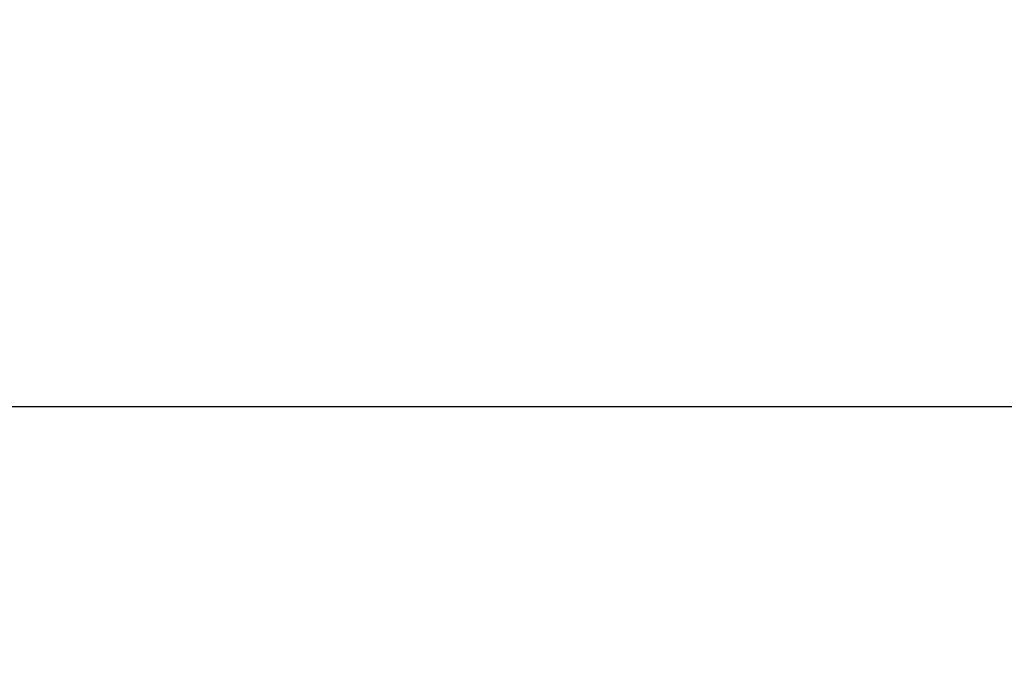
# Model space of a CAD drawing. Header units: centimetres. Extents: x 0.2 to 40.2, y 0.1 to 25.1.
# Tile 165 of 256: x 6.19559 to 6.20016, y 0.1281 to 0.13115. Entities that reach past the tile are written whole.
import ezdxf

# ---------------------------------------------------------------- set-up
doc = ezdxf.new("R2010")
doc.units = ezdxf.units.CM
doc.header["$LTSCALE"] = 2.54
doc.layers.get('0').update_dxf_attribs({"true_color": 0xff5454})

# ---------------------------------------------------------------- blocks, each defined once
blk = doc.blocks.new('P__ka _azienkowa 40cm.STL')
at = {"color": 0}
blk.add_line((40, 0.1370616, 11.7984039), (0.3999993, 0.1280382, 11.7647301), dxfattribs=at)
blk.add_line((40, 0.1370616, 11.7984039), (0.3999993, 0.1280382, 11.7647301), dxfattribs=at)
mesh = blk.add_polyface(dxfattribs=at)
corners = [(40, 0.1370616, 11.7984039), (0.3999993, 0.1280382, 11.7647301), (40, 0.1280382, 11.7647301)]
mesh.append_faces([[corners[k] for k in face] for face in [(0, 1, 2)]], dxfattribs={"color": 0})
mesh = blk.add_polyface(dxfattribs=at)
corners = [(0.3999993, 0.1370616, 11.7984039), (0.3999993, 0.1280382, 11.7647301), (40, 0.1370616, 11.7984039)]
mesh.append_faces([[corners[k] for k in face] for face in [(0, 1, 2)]], dxfattribs={"color": 0})
mesh = blk.add_polyface(dxfattribs=at)
corners = [(40, 0.1274623, 3.0987129), (0.3999993, 0.1347885, 3.0681965), (40, 0.1347885, 3.0681965)]
mesh.append_faces([[corners[k] for k in face] for face in [(0, 1, 2)]], dxfattribs={"color": 0})
mesh = blk.add_polyface(dxfattribs=at)
corners = [(0.3999993, 0.1274623, 3.0987129), (0.3999993, 0.1347885, 3.0681965), (40, 0.1274623, 3.0987129)]
mesh.append_faces([[corners[k] for k in face] for face in [(0, 1, 2)]], dxfattribs={"color": 0})

msp = doc.modelspace()

# ---------------------------------------------------------------- block references
at = {"color": 0}
msp.add_blockref('P__ka _azienkowa 40cm.STL', (0, 0), dxfattribs=at)

doc.saveas('drawing.dxf')
